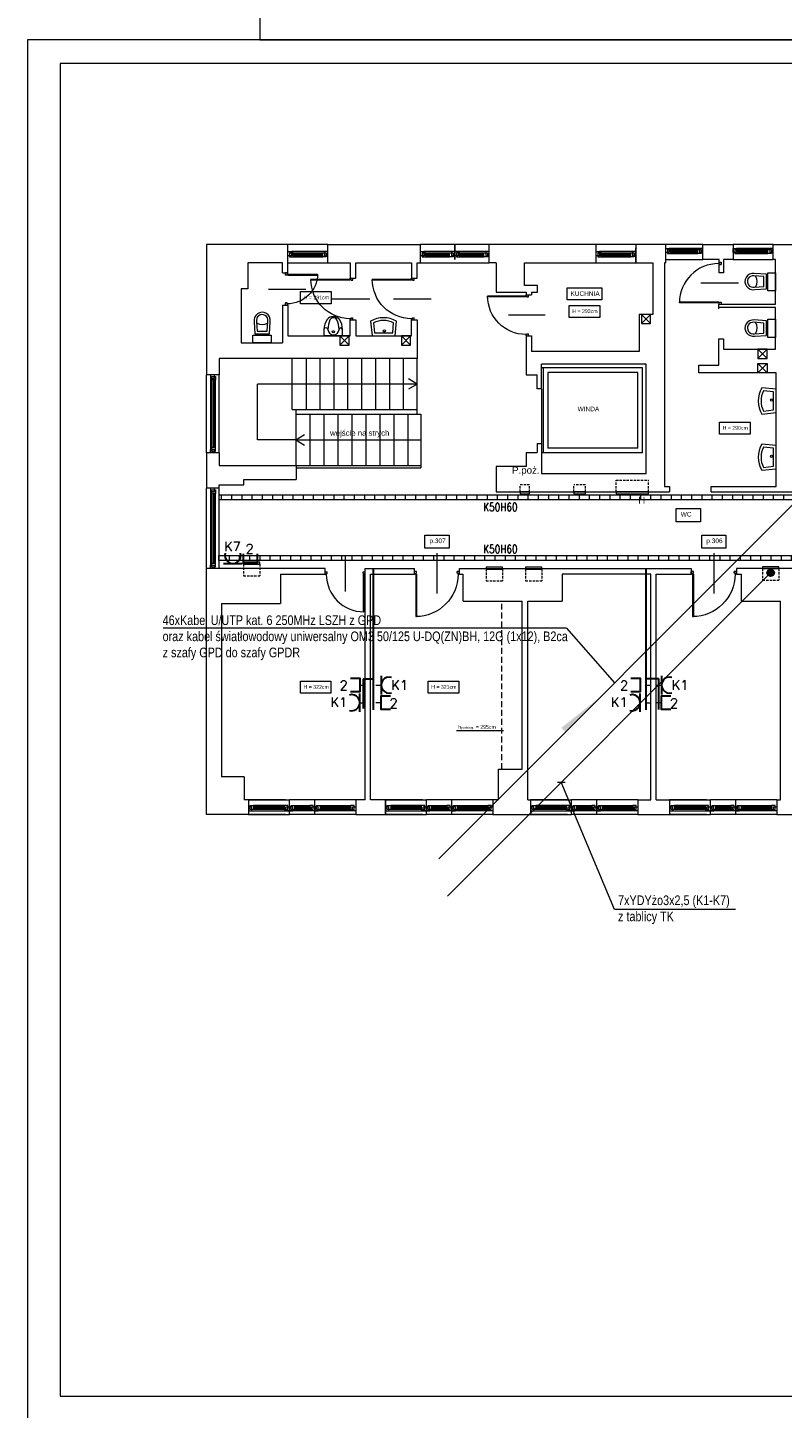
# Model space of a CAD drawing. Header units: millimetres. Extents: x 1468 to 6168, y 2353 to 26545.
# Tile 21 of 29: x 1468 to 3093, y 14259 to 17229. Entities that reach past the tile are written whole.
import ezdxf
from ezdxf.enums import TextEntityAlignment as Align

# ---------------------------------------------------------------- set-up
doc = ezdxf.new("R2010")
doc.units = ezdxf.units.MM
doc.linetypes.add('HIDDENX2', pattern=[19.05, 12.7, -6.35])
doc.linetypes.add('JIS_02_2.0', pattern=[3, 2, -1])
doc.layers.get('0').update_dxf_attribs({"lineweight": 0})
for name, color, linetype, lineweight in [('+ HYDRANTY', 7, 'Continuous', 0), ('+ INSTALACJE', 7, 'Continuous', 0), ('+ meble', 7, 'Continuous', 0), ('+ okna', 7, 'Continuous', 0), ('+ podciąg', 7, 'JIS_02_2.0', 0), ('+ ściany', 7, 'Continuous', 0), ('+drugi plan', 7, 'Continuous', 0), ('+okna', 7, 'Continuous', 0), ('+schody', 7, 'Continuous', 0), ('+WENTYLACJA', 7, 'Continuous', 0), ('+widok', 7, 'Continuous', 0), ('E_korytka elektryka', 10, 'Continuous', 0), ('EL_GNIAZDKA', 10, 'Continuous', 30), ('EL_GNIAZDKA_TXT', 10, 'Continuous', 25), ('EL_PEL', 170, 'Continuous', 30), ('EL_PEL_TEKST', 170, 'Continuous', 25), ('elektryka', 10, 'Continuous', 30), ('opis (model)', 7, 'Continuous', 0), ('opisy (model)', 7, 'Continuous', 0), ('SNW_TXT', 255, 'Continuous', 20), ('STRZAŁKI', 10, 'Continuous', 0)]:
    doc.layers.add(name, color=color, linetype=linetype, lineweight=lineweight)
doc.layers.add('EL_OBRAMOWANIE', color=80, linetype='Continuous', lineweight=0, plot=False)
doc.layers.add('EL_POMOC', color=10, linetype='Continuous', lineweight=0, plot=False)
doc.styles.add('BPLL Arial', font='arial.ttf', dxfattribs={"width": 0.8})
doc.styles.add('Opisowy', font='arial.ttf')
doc.styles.add('ROMANS', font='ROMANS', dxfattribs={"width": 0.7})
doc.styles.get("Standard").update_dxf_attribs({"font": 'arial.ttf'})

# ---------------------------------------------------------------- blocks, each defined once
blk = doc.blocks.new('drzwi')
at = {"color": 0}
for p, q in [((-45, 42.3), (-45, -38.7)), ((-90, 5.4), (-85.5, 5.4)), ((-90, 0), (-90, 5.4)), ((-90, 0), (-87.3, 0)), ((-87.3, 0), (-87.3, 1.8)), ((-87.3, 1.8), (-85.5, 1.8)), ((-85.5, 1.8), (-85.5, 5.4)), ((-4.5, 5.4), (0, 5.4)), ((-4.5, 1.8), (-4.5, 5.4)), ((-4.5, 1.8), (-2.7, 1.8)), ((-4.5, 0), (-4.5, -84.6)), ((-4.5, 0), (0, 0)), ((-2.7, 0), (-2.7, 1.8)), ((-2.7, 0), (-2.7, -84.6)), ((0, 0), (0, 5.4)), ((-2.7, -84.6), (-4.5, -84.6))]:
    blk.add_line(p, q, dxfattribs=at)
blk.add_arc((-2.7, 0), 84.6, 180, 270, dxfattribs=at)
blk = doc.blocks.new('drzwi 70')
at = {"color": 0}
for p, q in [((0, 0), (0, -4.5)), ((5.4, 0), (0, 0)), ((5.4, 0), (5.4, -2.7)), ((3.6, -4.5), (0, -4.5)), ((5.4, -2.7), (3.6, -2.7)), ((3.6, -2.7), (3.6, -4.5)), ((-36.9, -35), (44.1, -35)), ((0, -65.5), (0, -70)), ((3.6, -65.5), (0, -65.5)), ((5.4, -70), (0, -70)), ((3.6, -65.5), (3.6, -67.3)), ((5.4, -67.3), (3.6, -67.3)), ((5.4, -65.5), (70, -65.5)), ((5.4, -65.5), (5.4, -70)), ((5.4, -67.3), (70, -67.3)), ((70, -67.3), (70, -65.5))]:
    blk.add_line(p, q, dxfattribs=at)
blk.add_arc((4.3, -68.4), 65.7, 0.93, 90.6444, dxfattribs=at)
blk = doc.blocks.new('S2')
for points in [[(0, -0.25), (0, 0.25), (-0.311, 0.277, 0.274723), (-0.311, -0.285)], [(-0.06, -0.196), (-0.06, 0.195), (-0.277, 0.214, 0.233916), (-0.278, -0.221)]]:
    blk.add_lwpolyline(points, format="xyb", close=True)
blk.add_circle((-0.104, 0.016), 0.0235)
blk = doc.blocks.new('WC1')
for p, q in [((-26.8, 0), (26.8, 0)), ((-26.8, 0), (-26.8, -18.1)), ((26.8, -18.1), (26.8, 0))]:
    blk.add_line(p, q)
blk.add_circle((-0.5, -11.5), 3.06)
for centre, radius, start, end in [((-21.8, -17.6), 4.99, 185.4459, 354.5541), ((22.5, -18.1), 49.2, 180, 215.1342), ((-0.8, -18.9), 16.1, 2.9785, 177.0215), ((43.9, -18.1), 60.7, 180, 207.0357), ((-52.3, -18.1), 67.6, 336.0923, 0), ((21.1, -16.7), 5.9, 193.603, 346.397), ((-21.9, -18.1), 48.7, 324.1623, 0), ((-0.1, -33.9), 21.6, 215.1341, 269.2965), ((-0.3, -40.6), 11.2, 207.0359, 273.1281), ((-0.1, -33.8), 21.7, 269.2966, 324.1624), ((-0.2, -41.1), 10.6, 273.128, 336.0924)]:
    blk.add_arc(centre, radius, start, end)
blk = doc.blocks.new('S1')
for points in [[(-0.193, 0.161), (-0.459, 0.18, 1.165978), (-0.445, -0.167), (-0.193, -0.152)], [(-0.246, 0.112), (-0.464, 0.129, 1.185658), (-0.452, -0.116), (-0.246, -0.103)]]:
    blk.add_lwpolyline(points, format="xyb", close=True)
blk.add_lwpolyline([(0, 0.196), (0, -0.196), (-0.161, -0.196), (-0.161, 0.196)], close=True)
blk.add_arc((-0.614, 0.005), 0.223, 330.7842, 30.3385)

msp = doc.modelspace()

# ---------------------------------------------------------------- hatches: boundary and pattern name
at = {"layer": 'E_korytka elektryka'}
h = msp.add_hatch(dxfattribs=at)
h.set_pattern_fill('ANSI31', color=170, scale=176, angle=765, style=0)
h.set_pattern_definition([(90, (5625.736, 26292.06), (-22, 1e-11), [])])
h.paths.add_polyline_path([(5827.5, 16224.3), (5827.5, 16213.3), (1880.5, 16213.3), (1880.5, 16224.3)])
h = msp.add_hatch(dxfattribs=at)
h.set_pattern_fill('ANSI31', color=10, scale=176, angle=765, style=0)
h.set_pattern_definition([(90, (5642.44, 26161.579), (-22, 1e-11), [])])
h.paths.add_polyline_path([(5827.5, 16093.8), (5827.5, 16082.8), (1880.1, 16082.8), (1880.1, 16093.8)])
at = {"layer": 'elektryka'}
msp.add_hatch(color=10, dxfattribs=at).paths.add_polyline_path([(3074.5, 16056.4, -1), (3060.1, 16056.4, -1)])
at = {"layer": 'STRZAŁKI'}
msp.add_hatch(color=170, dxfattribs=at).paths.add_polyline_path([(2617, 15723), (2625.8, 15714.2), (2702.1, 15790.4)])

# ---------------------------------------------------------------- linework, layer by layer
at = {"layer": '+ HYDRANTY', "linetype": 'HIDDENX2', "ltscale": 0.4}
for p, q in [((2734.5, 16230.3), (2734.5, 16255.3)), ((2734.5, 16255.3), (2804.5, 16255.3)), ((2804.5, 16230.3), (2804.5, 16255.3)), ((2548.5, 16245.3), (2528.5, 16245.3)), ((2528.5, 16230.3), (2528.5, 16245.3)), ((2548.5, 16230.3), (2548.5, 16245.3))]:
    msp.add_line(p, q, dxfattribs=at)
at = {"layer": '+ HYDRANTY'}
for points in [[(2548.5, 16230.3), (2528.5, 16230.3), (2528.5, 16226.3), (2548.5, 16226.3)], [(2734.5, 16230.3), (2734.5, 16226.3), (2804.5, 16226.3), (2804.5, 16230.3)]]:
    msp.add_lwpolyline(points, close=True, dxfattribs=at)
at = {"layer": '+ INSTALACJE', "color": 140, "linetype": 'HIDDENX2', "ltscale": 0.4}
for p, q in [((2669, 16245.3), (2644, 16245.3)), ((2644, 16230.3), (2644, 16245.3)), ((2669, 16230.3), (2669, 16245.3))]:
    msp.add_line(p, q, dxfattribs=at)
at = {"layer": '+ INSTALACJE', "linetype": 'HIDDENX2', "ltscale": 0.4}
for p, q in [((1933, 16075.2), (1933, 16050.2)), ((1968, 16075.2), (1968, 16050.2)), ((1933, 16050.2), (1968, 16050.2)), ((2455, 16064.3), (2455, 16039.3)), ((2455, 16039.3), (2490, 16039.3)), ((2490, 16064.3), (2490, 16039.3)), ((2540, 16064.3), (2540, 16039.3)), ((2540, 16039.3), (2575, 16039.3)), ((2575, 16064.3), (2575, 16039.3)), ((3050, 16065.3), (3050, 16040.3)), ((3050, 16040.3), (3085, 16040.3)), ((3085, 16065.3), (3085, 16040.3))]:
    msp.add_line(p, q, dxfattribs=at)
at = {"layer": '+ INSTALACJE', "color": 140}
msp.add_lwpolyline([(2669, 16230.3), (2644, 16230.3), (2644, 16226.3), (2669, 16226.3)], close=True, dxfattribs=at)
at = {"layer": '+ INSTALACJE'}
for points in [[(1933, 16075.2), (1968, 16075.2), (1968, 16079.2), (1933, 16079.2)], [(2455, 16064.3), (2490, 16064.3), (2490, 16068.3), (2455, 16068.3)], [(2540, 16064.3), (2575, 16064.3), (2575, 16068.3), (2540, 16068.3)], [(3050, 16065.3), (3085, 16065.3), (3085, 16069.3), (3050, 16069.3)]]:
    msp.add_lwpolyline(points, close=True, dxfattribs=at)
at = {"layer": '+ okna'}
for p, q in [((2114.5, 16762.3), (2028.5, 16762.3)), ((2387.5, 16762.3), (2313.5, 16762.3)), ((2387.5, 16730.3), (2387.5, 16762.3)), ((2461.5, 16762.3), (2387.5, 16762.3)), ((2387.5, 16762.3), (2387.5, 16730.3)), ((2777.5, 16762.3), (2691.5, 16762.3)), ((2777.5, 16723.3), (2777.5, 16755.3)), ((2921.5, 16762.3), (2841.5, 16762.3)), ((2846.6, 16751.7), (2916.4, 16751.7)), ((2918.2, 16754.2), (2848.8, 16754.2)), ((3072.5, 16762.3), (2986.5, 16762.3)), ((2986.5, 16762.3), (2986.5, 16730.3)), ((2991.6, 16751.7), (3061.4, 16751.7)), ((3069.2, 16754.2), (2993.8, 16754.2)), ((2028.5, 16723.3), (2114.5, 16723.3)), ((2033.6, 16744.7), (2103.4, 16744.7)), ((2033.6, 16735.9), (2103.4, 16735.9)), ((2111.2, 16747.2), (2035.8, 16747.2)), ((2103.4, 16742.2), (2039.6, 16742.2)), ((2103.4, 16740.3), (2039.6, 16740.2)), ((2103.4, 16738.2), (2039.6, 16738.2)), ((2313.5, 16723.3), (2387.5, 16723.3)), ((2318.6, 16744.7), (2376.4, 16744.7)), ((2318.6, 16735.9), (2376.4, 16735.9)), ((2396.2, 16747.2), (2320.8, 16747.2)), ((2376.4, 16742.2), (2324.6, 16742.2)), ((2376.4, 16740.3), (2324.6, 16740.2)), ((2376.4, 16738.2), (2324.6, 16738.2)), ((2458.2, 16747.2), (2382.8, 16747.2)), ((2387.5, 16723.3), (2461.5, 16723.3)), ((2395.9, 16735.9), (2450.4, 16735.9)), ((2398.6, 16744.7), (2450.4, 16744.7)), ((2450.4, 16742.2), (2398.6, 16742.2)), ((2450.4, 16740.3), (2398.6, 16740.2)), ((2450.4, 16738.2), (2398.6, 16738.2)), ((2691.5, 16723.3), (2777.5, 16723.3)), ((2696.6, 16744.7), (2766.4, 16744.7)), ((2696.6, 16735.9), (2766.4, 16735.9)), ((2774.2, 16747.2), (2698.8, 16747.2)), ((2766.4, 16742.2), (2702.6, 16742.2)), ((2766.4, 16740.3), (2702.6, 16740.2)), ((2766.4, 16738.2), (2702.6, 16738.2)), ((2841.5, 16730.3), (2921.5, 16730.3)), ((2910.4, 16749.2), (2852.6, 16749.2)), ((2910.4, 16747.3), (2852.6, 16747.2)), ((2910.4, 16745.2), (2852.6, 16745.2)), ((2852.6, 16742.9), (2910.4, 16742.9)), ((2986.5, 16730.3), (3072.5, 16730.3)), ((2991.6, 16742.9), (3061.4, 16742.9)), ((3061.4, 16749.2), (2997.6, 16749.2)), ((3061.4, 16747.3), (2997.6, 16747.2)), ((3061.4, 16745.2), (2997.6, 16745.2)), ((2023.1, 15568.3), (1943.5, 15568.3)), ((1943.5, 15568.3), (2031.5, 15568.3)), ((2031.5, 15536.3), (2031.5, 15568.3)), ((2174.5, 15568.3), (2031.5, 15568.3)), ((2086.5, 15536.3), (2086.5, 15568.3)), ((2318.1, 15568.3), (2238.5, 15568.3)), ((2238.5, 15568.3), (2326.5, 15568.3)), ((2326.5, 15536.3), (2326.5, 15568.3)), ((2469.5, 15568.3), (2326.5, 15568.3)), ((2381.5, 15536.3), (2381.5, 15568.3)), ((2630.1, 15568.3), (2550.5, 15568.3)), ((2550.5, 15568.3), (2638.5, 15568.3)), ((2638.5, 15536.3), (2638.5, 15568.3)), ((2781.5, 15568.3), (2638.5, 15568.3)), ((2693.5, 15536.3), (2693.5, 15568.3)), ((2929.1, 15568.3), (2849.5, 15568.3)), ((2849.5, 15568.3), (2937.5, 15568.3)), ((2937.5, 15536.3), (2937.5, 15568.3)), ((3080.5, 15568.3), (2937.5, 15568.3)), ((2992.5, 15536.3), (2992.5, 15568.3)), ((2023.1, 15536.3), (1943.5, 15536.3)), ((1943.5, 15536.3), (2031.5, 15536.3)), ((1950.8, 15544.4), (2031.5, 15544.4)), ((2020.4, 15555.7), (1954.6, 15555.7)), ((1954.6, 15553.4), (2020.4, 15553.4)), ((1954.6, 15551.4), (2020.4, 15551.4)), ((1954.6, 15549.4), (2020.4, 15549.4)), ((2027.9, 15546.9), (1954.6, 15546.9)), ((2086.5, 15544.4), (2031.5, 15544.4)), ((2174.5, 15536.3), (2031.5, 15536.3)), ((2035.1, 15546.9), (2075.4, 15546.9)), ((2042.6, 15555.7), (2075.5, 15555.7)), ((2075.5, 15553.4), (2042.6, 15553.4)), ((2075.5, 15551.4), (2042.6, 15551.4)), ((2075.5, 15549.4), (2042.6, 15549.4)), ((2167.2, 15544.4), (2086.5, 15544.4)), ((2090.1, 15546.9), (2163.4, 15546.9)), ((2097.6, 15555.7), (2163.4, 15555.7)), ((2163.4, 15553.4), (2097.6, 15553.4)), ((2163.4, 15551.4), (2097.6, 15551.4)), ((2163.4, 15549.4), (2097.6, 15549.4)), ((2318.1, 15536.3), (2238.5, 15536.3)), ((2238.5, 15536.3), (2326.5, 15536.3)), ((2245.8, 15544.4), (2326.5, 15544.4)), ((2315.4, 15555.7), (2249.6, 15555.7)), ((2249.6, 15553.4), (2315.4, 15553.4)), ((2249.6, 15551.4), (2315.4, 15551.4)), ((2249.6, 15549.4), (2315.4, 15549.4)), ((2322.9, 15546.9), (2249.6, 15546.9)), ((2381.5, 15544.4), (2326.5, 15544.4)), ((2469.5, 15536.3), (2326.5, 15536.3)), ((2330.1, 15546.9), (2370.4, 15546.9)), ((2337.6, 15555.7), (2370.5, 15555.7)), ((2370.5, 15553.4), (2337.6, 15553.4)), ((2370.5, 15551.4), (2337.6, 15551.4)), ((2370.5, 15549.4), (2337.6, 15549.4)), ((2462.2, 15544.4), (2381.5, 15544.4)), ((2385.1, 15546.9), (2458.4, 15546.9)), ((2392.6, 15555.7), (2458.4, 15555.7)), ((2458.4, 15553.4), (2392.6, 15553.4)), ((2458.4, 15551.4), (2392.6, 15551.4)), ((2458.4, 15549.4), (2392.6, 15549.4)), ((2630.1, 15536.3), (2550.5, 15536.3)), ((2550.5, 15536.3), (2638.5, 15536.3)), ((2557.8, 15544.4), (2638.5, 15544.4)), ((2627.4, 15555.7), (2561.6, 15555.7)), ((2561.6, 15553.4), (2627.4, 15553.4)), ((2561.6, 15551.4), (2627.4, 15551.4)), ((2561.6, 15549.4), (2627.4, 15549.4)), ((2634.9, 15546.9), (2561.6, 15546.9)), ((2693.5, 15544.4), (2638.5, 15544.4)), ((2781.5, 15536.3), (2638.5, 15536.3)), ((2642.1, 15546.9), (2682.4, 15546.9)), ((2649.6, 15555.7), (2682.5, 15555.7)), ((2682.5, 15553.4), (2649.6, 15553.4)), ((2682.5, 15551.4), (2649.6, 15551.4)), ((2682.5, 15549.4), (2649.6, 15549.4)), ((2774.2, 15544.4), (2693.5, 15544.4)), ((2697.1, 15546.9), (2770.4, 15546.9)), ((2704.6, 15555.7), (2770.4, 15555.7)), ((2770.4, 15553.4), (2704.6, 15553.4)), ((2770.4, 15551.4), (2704.6, 15551.4)), ((2770.4, 15549.4), (2704.6, 15549.4)), ((2929.1, 15536.3), (2849.5, 15536.3)), ((2849.5, 15536.3), (2937.5, 15536.3)), ((2856.8, 15544.4), (2937.5, 15544.4)), ((2926.4, 15555.7), (2860.6, 15555.7)), ((2860.6, 15553.4), (2926.4, 15553.4)), ((2860.6, 15551.4), (2926.4, 15551.4)), ((2860.6, 15549.4), (2926.4, 15549.4)), ((2933.9, 15546.9), (2860.6, 15546.9)), ((2992.5, 15544.4), (2937.5, 15544.4)), ((3080.5, 15536.3), (2937.5, 15536.3)), ((2941.1, 15546.9), (2981.4, 15546.9)), ((2948.6, 15555.7), (2981.5, 15555.7)), ((2981.5, 15553.4), (2948.6, 15553.4)), ((2981.5, 15551.4), (2948.6, 15551.4)), ((2981.5, 15549.4), (2948.6, 15549.4)), ((3073.2, 15544.4), (2992.5, 15544.4)), ((2996.1, 15546.9), (3069.4, 15546.9)), ((3003.6, 15555.7), (3069.4, 15555.7)), ((3069.4, 15553.4), (3003.6, 15553.4)), ((3069.4, 15551.4), (3003.6, 15551.4)), ((3069.4, 15549.4), (3003.6, 15549.4))]:
    msp.add_line(p, q, dxfattribs=at)
for points in [[(2848.8, 16745.4), (2841.5, 16745.4), (2841.5, 16754.2), (2848.8, 16754.2)], [(2845.1, 16742.9), (2852.6, 16742.9), (2852.6, 16751.7), (2845.1, 16751.7)], [(2917.9, 16742.9), (2910.4, 16742.9), (2910.4, 16751.7), (2917.9, 16751.7)], [(2914.2, 16745.4), (2921.5, 16745.4), (2921.5, 16754.2), (2914.2, 16754.2)], [(2993.8, 16745.4), (2986.5, 16745.4), (2986.5, 16754.2), (2993.8, 16754.2)], [(2990.1, 16742.9), (2997.6, 16742.9), (2997.6, 16751.7), (2990.1, 16751.7)], [(3068.9, 16742.9), (3061.4, 16742.9), (3061.4, 16751.7), (3068.9, 16751.7)], [(3065.2, 16745.4), (3072.5, 16745.4), (3072.5, 16754.2), (3065.2, 16754.2)], [(2035.8, 16738.4), (2028.5, 16738.4), (2028.5, 16747.2), (2035.8, 16747.2)], [(2032.1, 16735.9), (2039.6, 16735.9), (2039.6, 16744.7), (2032.1, 16744.7)], [(2110.9, 16735.9), (2103.4, 16735.9), (2103.4, 16744.7), (2110.9, 16744.7)], [(2107.2, 16738.4), (2114.5, 16738.4), (2114.5, 16747.2), (2107.2, 16747.2)], [(2320.8, 16738.4), (2313.5, 16738.4), (2313.5, 16747.2), (2320.8, 16747.2)], [(2317.1, 16735.9), (2324.6, 16735.9), (2324.6, 16744.7), (2317.1, 16744.7)], [(2383.9, 16735.9), (2376.4, 16735.9), (2376.4, 16744.7), (2383.9, 16744.7)], [(2380.2, 16738.4), (2387.5, 16738.4), (2387.5, 16747.2), (2380.2, 16747.2)], [(2394.8, 16738.4), (2387.5, 16738.4), (2387.5, 16747.2), (2394.8, 16747.2)], [(2391.1, 16735.9), (2398.6, 16735.9), (2398.6, 16744.7), (2391.1, 16744.7)], [(2457.9, 16735.9), (2450.4, 16735.9), (2450.4, 16744.7), (2457.9, 16744.7)], [(2454.2, 16738.4), (2461.5, 16738.4), (2461.5, 16747.2), (2454.2, 16747.2)], [(2698.8, 16738.4), (2691.5, 16738.4), (2691.5, 16747.2), (2698.8, 16747.2)], [(2695.1, 16735.9), (2702.6, 16735.9), (2702.6, 16744.7), (2695.1, 16744.7)], [(2773.9, 16735.9), (2766.4, 16735.9), (2766.4, 16744.7), (2773.9, 16744.7)], [(2770.2, 16738.4), (2777.5, 16738.4), (2777.5, 16747.2), (2770.2, 16747.2)], [(1950.8, 15553.2), (1943.5, 15553.2), (1943.5, 15544.4), (1950.8, 15544.4)], [(1947.1, 15555.7), (1954.6, 15555.7), (1954.6, 15546.9), (1947.1, 15546.9)], [(2027.9, 15555.7), (2020.4, 15555.7), (2020.4, 15546.9), (2027.9, 15546.9)], [(2024.2, 15553.2), (2031.5, 15553.2), (2031.5, 15544.4), (2024.2, 15544.4)], [(2038.8, 15553.2), (2031.5, 15553.2), (2031.5, 15544.4), (2038.8, 15544.4)], [(2035.1, 15555.7), (2042.6, 15555.7), (2042.6, 15546.9), (2035.1, 15546.9)], [(2082.9, 15555.7), (2075.4, 15555.7), (2075.4, 15546.9), (2082.9, 15546.9)], [(2079.2, 15553.2), (2086.5, 15553.2), (2086.5, 15544.4), (2079.2, 15544.4)], [(2093.8, 15553.2), (2086.5, 15553.2), (2086.5, 15544.4), (2093.8, 15544.4)], [(2090.1, 15555.7), (2097.6, 15555.7), (2097.6, 15546.9), (2090.1, 15546.9)], [(2170.9, 15555.7), (2163.4, 15555.7), (2163.4, 15546.9), (2170.9, 15546.9)], [(2167.2, 15553.2), (2174.5, 15553.2), (2174.5, 15544.4), (2167.2, 15544.4)], [(2245.8, 15553.2), (2238.5, 15553.2), (2238.5, 15544.4), (2245.8, 15544.4)], [(2242.1, 15555.7), (2249.6, 15555.7), (2249.6, 15546.9), (2242.1, 15546.9)], [(2322.9, 15555.7), (2315.4, 15555.7), (2315.4, 15546.9), (2322.9, 15546.9)], [(2319.2, 15553.2), (2326.5, 15553.2), (2326.5, 15544.4), (2319.2, 15544.4)], [(2333.8, 15553.2), (2326.5, 15553.2), (2326.5, 15544.4), (2333.8, 15544.4)], [(2330.1, 15555.7), (2337.6, 15555.7), (2337.6, 15546.9), (2330.1, 15546.9)], [(2377.9, 15555.7), (2370.4, 15555.7), (2370.4, 15546.9), (2377.9, 15546.9)], [(2374.2, 15553.2), (2381.5, 15553.2), (2381.5, 15544.4), (2374.2, 15544.4)], [(2388.8, 15553.2), (2381.5, 15553.2), (2381.5, 15544.4), (2388.8, 15544.4)], [(2385.1, 15555.7), (2392.6, 15555.7), (2392.6, 15546.9), (2385.1, 15546.9)], [(2465.9, 15555.7), (2458.4, 15555.7), (2458.4, 15546.9), (2465.9, 15546.9)], [(2462.2, 15553.2), (2469.5, 15553.2), (2469.5, 15544.4), (2462.2, 15544.4)], [(2557.8, 15553.2), (2550.5, 15553.2), (2550.5, 15544.4), (2557.8, 15544.4)], [(2554.1, 15555.7), (2561.6, 15555.7), (2561.6, 15546.9), (2554.1, 15546.9)], [(2634.9, 15555.7), (2627.4, 15555.7), (2627.4, 15546.9), (2634.9, 15546.9)], [(2631.2, 15553.2), (2638.5, 15553.2), (2638.5, 15544.4), (2631.2, 15544.4)], [(2645.8, 15553.2), (2638.5, 15553.2), (2638.5, 15544.4), (2645.8, 15544.4)], [(2642.1, 15555.7), (2649.6, 15555.7), (2649.6, 15546.9), (2642.1, 15546.9)], [(2689.9, 15555.7), (2682.4, 15555.7), (2682.4, 15546.9), (2689.9, 15546.9)], [(2686.2, 15553.2), (2693.5, 15553.2), (2693.5, 15544.4), (2686.2, 15544.4)], [(2700.8, 15553.2), (2693.5, 15553.2), (2693.5, 15544.4), (2700.8, 15544.4)], [(2697.1, 15555.7), (2704.6, 15555.7), (2704.6, 15546.9), (2697.1, 15546.9)], [(2777.9, 15555.7), (2770.4, 15555.7), (2770.4, 15546.9), (2777.9, 15546.9)], [(2774.2, 15553.2), (2781.5, 15553.2), (2781.5, 15544.4), (2774.2, 15544.4)], [(2856.8, 15553.2), (2849.5, 15553.2), (2849.5, 15544.4), (2856.8, 15544.4)], [(2853.1, 15555.7), (2860.6, 15555.7), (2860.6, 15546.9), (2853.1, 15546.9)], [(2933.9, 15555.7), (2926.4, 15555.7), (2926.4, 15546.9), (2933.9, 15546.9)], [(2930.2, 15553.2), (2937.5, 15553.2), (2937.5, 15544.4), (2930.2, 15544.4)], [(2944.8, 15553.2), (2937.5, 15553.2), (2937.5, 15544.4), (2944.8, 15544.4)], [(2941.1, 15555.7), (2948.6, 15555.7), (2948.6, 15546.9), (2941.1, 15546.9)], [(2988.9, 15555.7), (2981.4, 15555.7), (2981.4, 15546.9), (2988.9, 15546.9)], [(2985.2, 15553.2), (2992.5, 15553.2), (2992.5, 15544.4), (2985.2, 15544.4)], [(2999.8, 15553.2), (2992.5, 15553.2), (2992.5, 15544.4), (2999.8, 15544.4)], [(2996.1, 15555.7), (3003.6, 15555.7), (3003.6, 15546.9), (2996.1, 15546.9)], [(3076.9, 15555.7), (3069.4, 15555.7), (3069.4, 15546.9), (3076.9, 15546.9)], [(3073.2, 15553.2), (3080.5, 15553.2), (3080.5, 15544.4), (3073.2, 15544.4)]]:
    msp.add_lwpolyline(points, close=True, dxfattribs=at)
at = {"layer": '+ podciąg', "linetype": 'HIDDENX2'}
msp.add_line((2488.5, 15634.3), (2488.5, 15995.3), dxfattribs=at)
at = {"layer": '+ ściany'}
for p, q in [((1853.5, 16762.3), (1853.5, 16482.3)), ((2028.5, 16762.3), (1853.5, 16762.3)), ((2028.5, 16701.3), (2028.5, 16762.3)), ((2114.5, 16723.3), (2114.5, 16762.3)), ((2114.5, 16762.3), (2313.5, 16762.3)), ((2313.5, 16723.3), (2313.5, 16762.3)), ((2461.5, 16723.3), (2461.5, 16762.3)), ((2691.5, 16762.3), (2461.5, 16762.3)), ((2691.5, 16723.3), (2691.5, 16762.3)), ((2777.5, 16755.3), (2777.5, 16723.3)), ((3072.5, 16730.3), (3072.5, 16762.3)), ((2016.5, 16723.3), (1942.5, 16723.3)), ((1942.5, 16723.3), (1942.5, 16667.3)), ((2016.5, 16701.3), (2016.5, 16723.3)), ((2114.5, 16723.3), (2162.5, 16723.3)), ((2162.5, 16723.3), (2162.5, 16690.3)), ((2174.5, 16723.3), (2294.5, 16723.3)), ((2174.5, 16690.3), (2174.5, 16723.3)), ((2294.5, 16723.3), (2294.5, 16690.3)), ((2306.5, 16690.3), (2306.5, 16723.3)), ((2306.5, 16723.3), (2313.5, 16723.3)), ((2476.5, 16723.3), (2461.5, 16723.3)), ((2476.5, 16723.3), (2476.5, 16660.3)), ((2537.5, 16674.3), (2537.5, 16723.3)), ((2537.5, 16723.3), (2691.5, 16723.3)), ((2777.5, 16723.3), (2813.5, 16723.3)), ((2813.5, 16723.3), (2813.5, 16612.3)), ((2841.5, 16723.3), (2838.5, 16723.3)), ((2838.5, 16723.3), (2838.5, 16242.3)), ((3077.5, 16730.3), (3072.5, 16730.3)), ((3077.5, 16634.3), (3077.5, 16730.3)), ((2016.5, 16701.3), (2028.5, 16701.3)), ((1942.5, 16667.3), (1927.5, 16667.3)), ((1927.5, 16667.3), (1927.5, 16551.3)), ((2162.5, 16690.3), (2174.5, 16690.3)), ((2294.5, 16690.3), (2306.5, 16690.3)), ((2565.5, 16674.3), (2537.5, 16674.3)), ((2565.5, 16660.3), (2565.5, 16674.3)), ((2016.5, 16632.3), (2028.5, 16632.3)), ((2016.5, 16632.3), (2016.5, 16551.3)), ((2028.5, 16632.3), (2028.5, 16566.3)), ((2476.5, 16660.3), (2540.9, 16660.3)), ((2540.9, 16660.3), (2540.9, 16654.3)), ((2540.9, 16654.3), (2552.9, 16654.3)), ((2552.9, 16660.3), (2552.9, 16654.3)), ((2552.9, 16660.3), (2565.5, 16660.3)), ((2955.5, 16624.3), (2955.5, 16634.3)), ((2955.5, 16634.3), (3077.5, 16634.3)), ((2813.5, 16612.3), (2784.5, 16612.3)), ((2784.5, 16612.3), (2784.5, 16532.3)), ((3077.5, 16627.3), (2955.5, 16627.3)), ((3077.5, 16537.3), (3077.5, 16627.3)), ((2162.5, 16566.3), (2162.5, 16600.3)), ((2162.5, 16600.3), (2174.5, 16600.3)), ((2174.5, 16600.3), (2174.5, 16566.3)), ((2294.5, 16566.3), (2294.5, 16600.3)), ((2294.5, 16600.3), (2306.5, 16600.3)), ((2306.5, 16600.3), (2306.5, 16517.3)), ((1927.5, 16551.3), (2016.5, 16551.3)), ((2028.5, 16566.3), (2162.5, 16566.3)), ((2174.5, 16566.3), (2294.5, 16566.3)), ((2540.9, 16566.3), (2540.9, 16482.3)), ((2540.9, 16566.3), (2552.9, 16566.3)), ((2552.9, 16566.3), (2552.9, 16532.3)), ((2955.5, 16503.3), (2955.5, 16559.3)), ((2955.5, 16559.3), (2965.5, 16559.3)), ((2965.5, 16559.3), (2965.5, 16537.3)), ((1880.5, 16517.3), (1880.5, 16482.3)), ((2306.5, 16517.3), (1880.5, 16517.3)), ((2784.5, 16532.3), (2552.9, 16532.3)), ((2965.5, 16537.3), (3077.5, 16537.3)), ((2574.5, 16452.3), (2574.5, 16505.3)), ((2799.5, 16505.3), (2574.5, 16505.3)), ((2799.5, 16270.3), (2799.5, 16505.3)), ((2912.5, 16486.3), (2912.5, 16503.3)), ((2912.5, 16503.3), (2955.5, 16503.3)), ((3079.5, 16486.3), (2912.5, 16486.3)), ((3079.5, 16242.3), (3079.5, 16486.3)), ((1880.5, 16482.3), (1853.5, 16482.3)), ((2540.9, 16482.3), (2564.5, 16482.3)), ((2564.5, 16452.3), (2564.5, 16482.3)), ((2574.5, 16452.3), (2564.5, 16452.3)), ((1853.5, 16314.3), (1853.5, 16238.3)), ((1880.5, 16314.3), (1853.5, 16314.3)), ((1880.5, 16314.3), (1880.5, 16287.3)), ((2540.9, 16315.3), (2540.9, 16285.3)), ((2540.9, 16315.3), (2564.5, 16315.3)), ((2564.5, 16334.3), (2574.5, 16334.3)), ((2564.5, 16334.3), (2564.5, 16315.3)), ((2574.5, 16334.3), (2574.5, 16270.3)), ((1880.5, 16287.3), (2046.5, 16287.3)), ((2046.5, 16287.3), (2046.5, 16257.3)), ((2540.9, 16285.3), (2476.5, 16285.3)), ((2476.5, 16285.3), (2476.5, 16230.3)), ((1933.5, 16245.3), (1933.5, 16257.3)), ((1933.5, 16257.3), (2046.5, 16257.3)), ((2574.5, 16270.3), (2799.5, 16270.3)), ((1880.5, 16238.3), (1853.5, 16238.3)), ((1880.5, 16245.3), (1933.5, 16245.3)), ((1880.5, 16238.3), (1880.5, 16245.3)), ((2476.5, 16230.3), (2849.5, 16230.3)), ((2838.5, 16242.3), (2849.5, 16242.3)), ((2849.5, 16242.3), (2849.5, 16230.3)), ((2939.5, 16230.3), (2939.5, 16242.3)), ((2939.5, 16242.3), (3079.5, 16242.3)), ((2939.5, 16230.3), (3228.6, 16230.3)), ((2108.5, 16065.3), (1853.5, 16065.3)), ((2012.5, 16053.3), (2108.5, 16053.3)), ((2012.5, 16053.3), (2012.5, 15990.3)), ((2108.5, 16053.3), (2108.5, 16065.3)), ((2194.5, 15568.3), (2194.5, 16065.3)), ((2194.5, 16065.3), (2300.5, 16065.3)), ((2206.5, 15568.3), (2206.5, 16053.3)), ((2206.5, 16053.3), (2300.5, 16053.3)), ((2300.5, 16053.3), (2300.5, 16065.3)), ((2397.5, 16053.3), (2397.5, 16065.3)), ((2397.5, 16053.3), (2405.5, 16053.3)), ((2405.5, 15995.3), (2405.5, 16053.3)), ((2809.1, 16053.3), (2618.5, 16053.3)), ((2618.5, 16053.3), (2618.5, 15995.3)), ((2809.1, 15568.3), (2809.1, 16053.3)), ((2821.1, 15568.3), (2821.1, 16053.3)), ((2821.1, 16053.3), (2896.5, 16053.3)), ((2896.5, 16065.3), (2896.5, 16053.3)), ((2993.5, 16065.3), (2993.5, 16053.3)), ((3290.5, 16065.3), (2993.5, 16065.3)), ((2993.5, 16053.3), (3003.5, 16053.3)), ((3003.5, 16053.3), (3003.5, 15995.3)), ((1885.5, 15990.3), (1885.5, 15617.3)), ((1885.5, 15990.3), (2012.5, 15990.3)), ((2405.5, 15995.3), (2532.5, 15995.3)), ((2532.5, 15634.3), (2532.5, 15995.3)), ((2544.5, 15568.3), (2544.5, 15995.3)), ((2544.5, 15995.3), (2618.5, 15995.3)), ((3003.5, 15995.3), (3088.5, 15995.3)), ((3088.5, 15568.3), (3088.5, 15995.3)), ((2481.5, 15568.3), (2481.5, 15634.3)), ((2481.5, 15634.3), (2532.5, 15634.3)), ((1934.5, 15617.3), (1885.5, 15617.3)), ((1934.5, 15617.3), (1934.5, 15568.3)), ((1943.5, 15568.3), (1934.5, 15568.3)), ((1943.5, 15568.3), (1943.5, 15536.3)), ((2174.5, 15568.3), (2174.5, 15536.3)), ((2194.5, 15568.3), (2174.5, 15568.3)), ((2238.5, 15568.3), (2206.5, 15568.3)), ((2238.5, 15536.3), (2238.5, 15568.3)), ((2238.5, 15568.3), (2238.5, 15536.3)), ((2469.5, 15568.3), (2469.5, 15536.3)), ((2481.5, 15568.3), (2469.5, 15568.3)), ((2544.5, 15568.3), (2550.5, 15568.3)), ((2550.5, 15568.3), (2550.5, 15536.3)), ((2781.5, 15568.3), (2781.5, 15536.3)), ((2781.5, 15568.3), (2809.1, 15568.3)), ((2821.1, 15568.3), (2849.5, 15568.3)), ((2849.5, 15568.3), (2849.5, 15536.3)), ((3080.5, 15568.3), (3080.5, 15536.3)), ((3080.5, 15568.3), (3088.5, 15568.3)), ((2174.5, 15536.3), (2238.5, 15536.3)), ((2469.5, 15536.3), (2550.5, 15536.3)), ((2781.5, 15536.3), (2849.5, 15536.3)), ((3080.5, 15536.3), (3147.5, 15536.3))]:
    msp.add_line(p, q, dxfattribs=at)
for points in [[(2841.5, 16762.3), (2777.5, 16762.3), (2777.5, 16755.3)], [(2841.5, 16723.3), (2841.5, 16762.3)], [(2986.5, 16755.3), (2986.5, 16730.3), (2965.5, 16730.3), (2965.5, 16701.3), (2956.5, 16701.3), (2956.5, 16730.3), (2921.5, 16730.3), (2921.5, 16762.3)], [(2921.5, 16762.3), (2986.5, 16762.3)], [(3072.5, 16762.3), (3152.5, 16762.3)], [(1943.5, 15536.3), (1853.5, 15536.3), (1853.5, 16065.3)], [(2397.5, 16065.3), (2896.5, 16065.3)]]:
    msp.add_lwpolyline(points, dxfattribs=at)
at = {"layer": '+drugi plan'}
for p, q in [((1963, 16342.3), (1963, 16462.3)), ((2037.5, 16462.3), (1963, 16462.3)), ((2045.5, 16342.3), (1963, 16342.3))]:
    msp.add_line(p, q, dxfattribs=at)
at = {"layer": '+okna'}
for p, q in [((1853.5, 16314.3), (1853.5, 16482.3)), ((1861.6, 16475), (1861.6, 16321.6)), ((1864.1, 16325.4), (1864.1, 16471.2)), ((1866.6, 16471.2), (1866.6, 16325.4)), ((1868.6, 16471.2), (1868.6, 16325.4)), ((1870.6, 16471.2), (1870.6, 16325.4)), ((1872.9, 16325.4), (1872.9, 16471.2)), ((1880.5, 16314.3), (1880.5, 16482.3)), ((1853.5, 16065.3), (1853.5, 16238.3)), ((1861.6, 16231), (1861.6, 16072.6)), ((1864.1, 16076.4), (1864.1, 16227.2)), ((1866.6, 16227.2), (1866.6, 16076.4)), ((1868.6, 16227.2), (1868.6, 16076.4)), ((1870.6, 16227.2), (1870.6, 16076.4)), ((1872.9, 16076.4), (1872.9, 16227.2)), ((1880.5, 16065.3), (1880.5, 16238.3))]:
    msp.add_line(p, q, dxfattribs=at)
for points in [[(2633.6, 16631.6), (2699.5, 16631.6), (2699.5, 16605.4), (2633.6, 16605.4)], [(1870.4, 16475), (1870.4, 16482.3), (1861.6, 16482.3), (1861.6, 16475)], [(1872.9, 16478.7), (1872.9, 16471.2), (1864.1, 16471.2), (1864.1, 16478.7)], [(1870.4, 16321.6), (1870.4, 16314.3), (1861.6, 16314.3), (1861.6, 16321.6)], [(1872.9, 16317.9), (1872.9, 16325.4), (1864.1, 16325.4), (1864.1, 16317.9)], [(1870.4, 16231), (1870.4, 16238.3), (1861.6, 16238.3), (1861.6, 16231)], [(1872.9, 16234.7), (1872.9, 16227.2), (1864.1, 16227.2), (1864.1, 16234.7)], [(1870.4, 16072.6), (1870.4, 16065.3), (1861.6, 16065.3), (1861.6, 16072.6)], [(1872.9, 16068.9), (1872.9, 16076.4), (1864.1, 16076.4), (1864.1, 16068.9)], [(2055.3, 15823.4), (2121.1, 15823.4), (2121.1, 15797.2), (2055.3, 15797.2)], [(2330, 15823.4), (2395.9, 15823.4), (2395.9, 15797.2), (2330, 15797.2)]]:
    msp.add_lwpolyline(points, close=True, dxfattribs=at)
for points in [[(1870.4, 16482.3), (1861.6, 16482.3)], [(1870.4, 16314.3), (1861.6, 16314.3)]]:
    msp.add_lwpolyline(points, dxfattribs=at)
at = {"layer": '+schody'}
for p, q in [((2037.5, 16407.3), (2037.5, 16517.3)), ((2067.4, 16517.3), (2067.4, 16407.3)), ((2097.3, 16517.3), (2097.3, 16407.3)), ((2127.1, 16517.3), (2127.1, 16407.3)), ((2157, 16517.3), (2157, 16407.3)), ((2186.9, 16517.3), (2186.9, 16407.3)), ((2216.8, 16517.3), (2216.8, 16407.3)), ((2246.7, 16517.3), (2246.7, 16407.3)), ((2276.6, 16517.3), (2276.6, 16407.3)), ((2306.5, 16397.3), (2306.5, 16517.3)), ((2306.5, 16462.3), (2037.5, 16462.3)), ((2306.5, 16462.3), (2287.9, 16473.5)), ((2306.5, 16462.3), (2287.9, 16451.1)), ((2037.5, 16407.3), (2306.5, 16407.3)), ((2045.5, 16407.3), (2045.5, 16287.3)), ((2045.5, 16397.3), (2314.5, 16397.3)), ((2075.6, 16397.3), (2075.6, 16287.3)), ((2105.7, 16397.3), (2105.7, 16287.3)), ((2135.8, 16397.3), (2135.8, 16287.3)), ((2165.9, 16397.3), (2165.9, 16287.3)), ((2196, 16397.3), (2196, 16287.3)), ((2226.1, 16397.3), (2226.1, 16287.3)), ((2256.3, 16397.3), (2256.3, 16287.3)), ((2286.4, 16397.3), (2286.4, 16287.3)), ((2314.5, 16397.3), (2314.5, 16282.3)), ((2045.5, 16342.3), (2064, 16353.5)), ((2045.5, 16342.3), (2314.5, 16342.3)), ((2045.5, 16342.3), (2064, 16331.1)), ((2046.5, 16287.3), (2314.5, 16287.3)), ((2046.5, 16282.3), (2314.5, 16282.3))]:
    msp.add_line(p, q, dxfattribs=at)
for p in [(2067.4, 16462.3), (2097.3, 16462.3), (2127.1, 16462.3), (2157, 16462.3), (2186.9, 16462.3), (2216.8, 16462.3), (2246.7, 16462.3), (2276.6, 16462.3)]:
    msp.add_point(p, dxfattribs=at)
at = {"layer": '+WENTYLACJA'}
for points in [[(2809, 16612.3), (2789, 16612.3), (2789, 16592.3), (2809, 16592.3)], [(2160.5, 16566.3), (2140.5, 16566.3), (2140.5, 16546.3), (2160.5, 16546.3)], [(2292.5, 16566.3), (2272.5, 16566.3), (2272.5, 16546.3), (2292.5, 16546.3)], [(3059.5, 16537.3), (3039.5, 16537.3), (3039.5, 16517.3), (3059.5, 16517.3)], [(3059.5, 16486.3), (3039.5, 16486.3), (3039.5, 16506.3), (3059.5, 16506.3)]]:
    msp.add_lwpolyline(points, close=True, dxfattribs=at)
for points in [[(2789, 16592.3), (2809, 16612.3), (2789, 16612.3), (2809, 16592.3)], [(2140.5, 16546.3), (2160.5, 16566.3), (2140.5, 16566.3), (2160.5, 16546.3)], [(2272.5, 16546.3), (2292.5, 16566.3), (2272.5, 16566.3), (2292.5, 16546.3)], [(3039.5, 16517.3), (3059.5, 16537.3), (3039.5, 16537.3), (3059.5, 16517.3)], [(3039.5, 16506.3), (3059.5, 16486.3), (3039.5, 16486.3), (3059.5, 16506.3)]]:
    msp.add_lwpolyline(points, dxfattribs=at)
at = {"layer": '+widok'}
for p, q in [((2791.5, 16497.3), (2574.5, 16497.3)), ((2577.5, 16497.3), (2577.5, 16314.3)), ((2781.5, 16487.3), (2587.5, 16487.3)), ((2587.5, 16487.3), (2587.5, 16324.3)), ((2781.5, 16324.3), (2781.5, 16487.3)), ((2791.5, 16314.3), (2791.5, 16497.3)), ((2574.5, 16452.3), (2574.5, 16334.3)), ((2791.5, 16314.3), (2574.5, 16314.3)), ((2781.5, 16324.3), (2587.5, 16324.3))]:
    msp.add_line(p, q, dxfattribs=at)
at = {"layer": 'E_korytka elektryka', "color": 170}
msp.add_lwpolyline([(5827.5, 16224.3), (5827.5, 16213.3), (1880.5, 16213.3), (1880.5, 16224.3)], close=True, dxfattribs=at)
at = {"layer": 'E_korytka elektryka', "color": 10}
msp.add_lwpolyline([(5827.5, 16093.8), (5827.5, 16082.8), (1880.1, 16082.8), (1880.1, 16093.8)], close=True, dxfattribs=at)
at = {"layer": 'EL_GNIAZDKA', "color": 10}
for p, q in [((1890.1, 16076.5), (1930.1, 16076.5)), ((2183.2, 15757), (2183.2, 15797)), ((2786.6, 15757), (2786.6, 15797))]:
    msp.add_line(p, q, dxfattribs=at)
at = {"layer": 'EL_GNIAZDKA', "color": 212}
for p, q in [((2229, 15834.7), (2229, 15794.7)), ((2832.4, 15834.7), (2832.4, 15794.7))]:
    msp.add_line(p, q, dxfattribs=at)
at = {"layer": 'EL_GNIAZDKA', "color": 10}
for centre, start, end in [((1910, 16093.8), 162.6624, 17.3376), ((2165.9, 15777), 252.6633, 107.3376), ((2769.4, 15777), 252.6633, 107.3376)]:
    msp.add_arc(centre, 17.3, start, end, dxfattribs=at)
at = {"layer": 'EL_GNIAZDKA', "color": 212}
for centre in [(2246.3, 15814.7), (2849.7, 15814.7)]:
    msp.add_arc(centre, 17.3, 72.6624, 287.3376, dxfattribs=at)
at = {"layer": 'EL_OBRAMOWANIE', "color": 1}
for points in [[(6168.2, 20173.1), (1968.2, 20173.1), (1968.2, 17203.1), (6168.2, 17203.1)], [(6168.2, 17203.1), (1468.2, 17203.1), (1468.2, 14233.1), (6168.2, 14233.1)], [(1538.6, 17151.8), (1538.6, 14285.1), (6096, 14285.1), (6096, 17151.8)]]:
    msp.add_lwpolyline(points, close=True, dxfattribs=at)
at = {"layer": 'EL_PEL', "color": 170}
for points in [[(1961.9, 16097), (1961.9, 16076.5), (1932.5, 16076.5), (1932.5, 16097)], [(2162.8, 15829.5), (2183.2, 15829.5), (2183.2, 15800.1), (2162.8, 15800.1)], [(2766.2, 15829.5), (2786.6, 15829.5), (2786.6, 15800.1), (2766.2, 15800.1)]]:
    msp.add_lwpolyline(points, dxfattribs=at)
at = {"layer": 'EL_PEL', "color": 130}
for points in [[(2249.4, 15762.4), (2229, 15762.4), (2229, 15791.8), (2249.4, 15791.8)], [(2852.8, 15762.4), (2832.4, 15762.4), (2832.4, 15791.8), (2852.8, 15791.8)]]:
    msp.add_lwpolyline(points, dxfattribs=at)
at = {"layer": 'EL_POMOC', "color": 1}
for p, q in [((2183.2, 15814.8), (2194.5, 15814.8)), ((2217.7, 15814.7), (2229, 15814.7)), ((2797.9, 15814.8), (2809.1, 15814.8)), ((2821.1, 15814.7), (2832.4, 15814.7)), ((2183.2, 15777), (2194.5, 15777)), ((2217.7, 15777.1), (2229, 15777.1)), ((2797.9, 15777), (2809.1, 15777)), ((2821.1, 15777.1), (2832.4, 15777.1))]:
    msp.add_line(p, q, dxfattribs=at)
at = {"layer": 'elektryka', "color": 86}
for p, q in [((2212.4, 15761.9), (2212.4, 16065.3)), ((2799.1, 15761.9), (2799.1, 16065.3)), ((2190.4, 15828.1), (2190.4, 15764.2)), ((2190.4, 15828.1), (2212.4, 15828.1)), ((2799.1, 15828.8), (2826.2, 15828.8)), ((2826.2, 15828.8), (2826.2, 15762.2))]:
    msp.add_line(p, q, dxfattribs=at)
at = {"layer": 'elektryka', "color": 10}
msp.add_circle((3067.3, 16056.4), 7.24, dxfattribs=at)
at = {"layer": 'opis (model)', "color": 1}
msp.add_line((2391.2, 15717.5), (2492.2, 15717.5), dxfattribs=at)
at = {"layer": 'opis (model)'}
for points in [[(2055.7, 16661.1), (2121.6, 16661.1), (2121.6, 16634.9), (2055.7, 16634.9)], [(2957, 16380.6), (3022.9, 16380.6), (3022.9, 16354.5), (2957, 16354.5)], [(2863.8, 16194.4), (2916.1, 16194.4), (2916.1, 16166.3), (2863.8, 16166.3)], [(2322.9, 16137.3), (2375.1, 16137.3), (2375.1, 16109.2), (2322.9, 16109.2)], [(2918.9, 16137.3), (2971.1, 16137.3), (2971.1, 16109.2), (2918.9, 16109.2)]]:
    msp.add_lwpolyline(points, close=True, dxfattribs=at)
at = {"layer": 'opisy (model)'}
msp.add_lwpolyline([(2629.1, 16669), (2704, 16669), (2704, 16643.5), (2629.1, 16643.5)], close=True, dxfattribs=at)
at = {"layer": 'STRZAŁKI', "color": 170}
for p, q in [((2353.1, 15441.4), (3149.7, 16238)), ((2628, 15937.3), (1760.1, 15937.3)), ((2628, 15937.3), (2731.3, 15819.6))]:
    msp.add_line(p, q, dxfattribs=at)
at = {"layer": 'STRZAŁKI', "color": 10}
for p, q in [((2371.5, 15360.7), (3067.3, 16056.4)), ((2608.5, 15605.8), (2624.8, 15605.8))]:
    msp.add_line(p, q, dxfattribs=at)
at = {"layer": 'STRZAŁKI'}
for p, q in [((2731.2, 15332.4), (2616.7, 15605.8)), ((2991.5, 15332.4), (2731.2, 15332.4))]:
    msp.add_line(p, q, dxfattribs=at)

# ---------------------------------------------------------------- block references
at = {"layer": '+ meble', "xscale": 100, "yscale": 100, "zscale": 100}
for name, p in [('S1', (3077.5, 16682.3)), ('S1', (3077.5, 16582.3)), ('S2', (3079.5, 16426.3)), ('S2', (3079.5, 16305.3))]:
    msp.add_blockref(name, p, dxfattribs=at)
at = {"layer": '+ meble'}
for name, p, xscale, yscale, zscale, rotation in [('S1', (1972.5, 16551.3), 100, 100, 100, 270), ('WC1', (2125.9, 16566.3), 0.7463038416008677, 0.7463038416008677, 0.7463038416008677, 180), ('S2', (2234.5, 16566.3), 100, 100, 100, 270)]:
    msp.add_blockref(name, p, dxfattribs=dict(at, xscale=xscale, yscale=yscale, zscale=zscale, rotation=rotation))
at = {"layer": '+ okna', "rotation": 270}
msp.add_blockref('drzwi', (2955.5, 16634.3), dxfattribs=at)
at = {"layer": '+ okna'}
for name, p, xscale, yscale, zscale, rotation in [('drzwi 70', (2023.2, 16632.3), -0.9857142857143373, 0.9857142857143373, 0.9857142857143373, 180), ('drzwi', (2540.9, 16654.3), -0.977777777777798, 0.977777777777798, 0.977777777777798, 270)]:
    msp.add_blockref(name, p, dxfattribs=dict(at, xscale=xscale, yscale=yscale, zscale=zscale, rotation=rotation))
at = {"layer": '+ okna', "xscale": -1, "rotation": 270}
for p in [(2162.5, 16690.3), (2294.5, 16690.3)]:
    msp.add_blockref('drzwi', p, dxfattribs=at)
at = {"layer": '+ okna'}
for p, xscale, yscale, zscale in [((2300.5, 16053.3), -1.077777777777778, 1.077777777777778, 1.077777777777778), ((2896.5, 16053.3), -1.077777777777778, 1.077777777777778, 1.077777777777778), ((2194.5, 16053.3), 0.9555555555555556, 0.9555555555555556, 0.9555555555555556)]:
    msp.add_blockref('drzwi', p, dxfattribs=dict(at, xscale=xscale, yscale=yscale, zscale=zscale))

# ---------------------------------------------------------------- texts
at = {"layer": '+ HYDRANTY', "char_height": 15, "attachment_point": 1, "style": 'Opisowy'}
for s, insert in [('P.poż.', (2510.7, 16284.6)), ('H', (2782.2, 16220))]:
    msp.add_mtext_dynamic_manual_height_columns(s, width=45.114, gutter_width=12.5, heights=[0], dxfattribs=dict(at, insert=insert))
at = {"layer": '+okna', "char_height": 8, "attachment_point": 1}
for s, insert in [('H = 293cm', (2640.5, 16623.1)), ('H = 322cm', (2062.1, 15814.9)), ('H = 321cm', (2336.8, 15814.9))]:
    msp.add_mtext_dynamic_manual_height_columns(s, width=108.332, gutter_width=12.5, heights=[0], dxfattribs=dict(at, insert=insert))
at = {"layer": '+schody', "insert": (2119.1, 16363.1), "char_height": 12, "attachment_point": 1}
msp.add_mtext_dynamic_manual_height_columns('wejście na strych', width=173.679, gutter_width=12.5, heights=[0], dxfattribs=at)
at = {"layer": 'EL_GNIAZDKA_TXT', "color": 10, "style": 'ROMANS'}
msp.add_text('K7', height=20.48, dxfattribs=at).set_placement((1909.1, 16113.1), align=Align.MIDDLE_CENTER)
at = {"layer": 'EL_GNIAZDKA_TXT', "color": 212, "style": 'ROMANS'}
for p in [(2250.9, 15804.6), (2854.3, 15804.6)]:
    msp.add_text('K1', height=20.48, dxfattribs=at).set_placement(p)
at = {"layer": 'EL_GNIAZDKA_TXT', "color": 10, "style": 'ROMANS'}
for p in [(2156.2, 15767.9), (2759.6, 15767.9)]:
    msp.add_text('K1', height=20.48, dxfattribs=at).set_placement(p, align=Align.RIGHT)
at = {"layer": 'EL_PEL_TEKST', "color": 170, "style": 'ROMANS'}
msp.add_text('2', height=20.5, dxfattribs=at).set_placement((1946.1, 16107.8), align=Align.MIDDLE_CENTER)
for p in [(2157.3, 15804.1), (2760.8, 15804.1)]:
    msp.add_text('2', height=20.5, dxfattribs=at).set_placement(p, align=Align.RIGHT)
at = {"layer": 'EL_PEL_TEKST', "color": 130, "style": 'ROMANS'}
for p in [(2247.1, 15765.5), (2850.5, 15765.5)]:
    msp.add_text('2', height=20.5, dxfattribs=at).set_placement(p)
at = {"layer": 'elektryka', "color": 170, "insert": (1758.8, 15964.8), "char_height": 20.8, "width": 1002.464, "attachment_point": 1, "style": 'BPLL Arial'}
msp.add_mtext('46xKabel U/UTP kat. 6 250MHz LSZH z GPD\\Poraz kabel światłowodowy uniwersalny OM3 50/125 U-DQ(ZN)BH, 12G (1x12), B2ca\\Pz szafy GPD do szafy GPDR', dxfattribs=at)
at = {"layer": 'elektryka', "insert": (2738.9, 15362.4), "char_height": 20.8, "width": 414.636, "attachment_point": 1, "style": 'BPLL Arial'}
msp.add_mtext('7xYDYżo3x2,5 (K1-K7)\\Pz tablicy TK', dxfattribs=at)
at = {"layer": 'opis (model)', "attachment_point": 1}
for s, width, insert, char_height in [('H = 291cm', 108.332, (2062.5, 16652.6), 8), ('H = 290cm', 108.332, (2963.9, 16372.1), 8), ('WC', 126.355, (2873.8, 16187.3), 10), ('p.307', 126.355, (2332.9, 16130.2), 10), ('p.306', 126.355, (2928.9, 16130.2), 10)]:
    msp.add_mtext_dynamic_manual_height_columns(s, width=width, gutter_width=12.5, heights=[0], dxfattribs=dict(at, insert=insert, char_height=char_height))
at = {"layer": 'opis (model)', "color": 1, "insert": (2395.1, 15728.8), "char_height": 8, "attachment_point": 1}
msp.add_mtext_dynamic_manual_height_columns('h{\\H0.625x;podciągu} = 295cm', width=108.332, gutter_width=12.5, heights=[0], dxfattribs=at)
at = {"layer": 'opisy (model)', "char_height": 10, "attachment_point": 1}
for s, insert in [('KUCHNIA', (2636.5, 16661.9)), ('WINDA', (2651.9, 16413.8))]:
    msp.add_mtext_dynamic_manual_height_columns(s, width=108.332, gutter_width=12.5, heights=[0], dxfattribs=dict(at, insert=insert))
at = {"layer": 'SNW_TXT', "color": 170, "insert": (2448.9, 16206.6), "char_height": 17.486, "width": 2041.995, "attachment_point": 1}
msp.add_mtext('{\\Fsimplex|c238;\\W0.8;K50H60 }', dxfattribs=at)
at = {"layer": 'SNW_TXT', "color": 10, "insert": (2448.9, 16116.2), "char_height": 17.486, "width": 2041.995, "attachment_point": 1}
msp.add_mtext('{\\Fsimplex|c238;\\W0.8;K50H60 }', dxfattribs=at)

doc.saveas('drawing.dxf')
